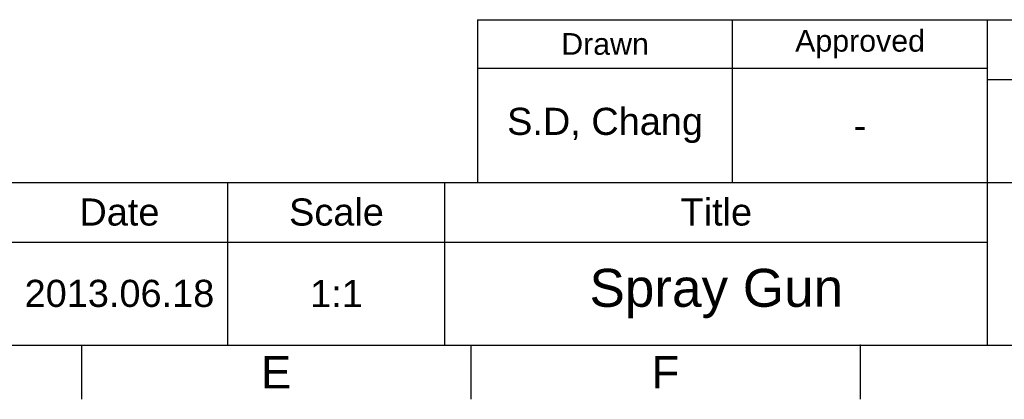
# Model space of a CAD drawing. Header units: millimetres. Extents: x 3504 to 4464, y 353 to 864.
# Tile 7 of 12: x 3647 to 3738, y 353 to 388. Entities that reach past the tile are written whole.
import ezdxf

# ---------------------------------------------------------------- set-up
doc = ezdxf.new("R2010")
doc.units = ezdxf.units.MM
doc.header["$LTSCALE"] = 0.1
doc.linetypes.add('CENTERX2', pattern=[101.6, 63.5, -12.7, 12.7, -12.7])
doc.layers.add('FORM', color=7, linetype='Continuous')
doc.layers.add('TEXT', color=2, linetype='Continuous')
doc.styles.get("Standard").update_dxf_attribs({"font": 'arial_0.ttf'})

msp = doc.modelspace()

# ---------------------------------------------------------------- linework, layer by layer
msp.add_line((3689.0006, 388.13239), (3689.0006, 373.13239))
at = {"layer": 'FORM'}
for p, q in [((3689.0006, 388.13239), (3796.0006, 388.13239)), ((3712.5006, 373.13239), (3712.5006, 388.13239)), ((3736.0006, 373.13239), (3736.0006, 388.13239)), ((3736.0006, 383.63239), (3689.0006, 383.63239)), ((3736.0006, 382.63239), (3796.0006, 382.63239)), ((3596.00674, 373.13239), (3796.0006, 373.13239)), ((3666.0006, 358.13239), (3666.0006, 373.13239)), ((3686.0006, 358.13239), (3686.0006, 373.13239)), ((3736.0006, 358.13239), (3736.0006, 373.13239)), ((3596.00674, 367.63239), (3736.0006, 367.63239)), ((3509.0006, 358.13239), (3796.0006, 358.13239)), ((3652.5006, 358.13239), (3652.5006, 353.13239)), ((3688.3756, 358.13239), (3688.3756, 353.13239)), ((3724.2506, 358.13239), (3724.2506, 353.13239))]:
    msp.add_line(p, q, dxfattribs=at)
msp.add_point((3724.2506, 358.13239), dxfattribs=at)
at = {"layer": 'TEXT'}
msp.add_point((3712.5006, 383.63239), dxfattribs=at)

# ---------------------------------------------------------------- texts
at = {"layer": 'FORM', "char_height": 3, "attachment_point": 5}
for s, insert in [('E', (3670.4381, 355.63239)), ('F', (3706.3131, 355.63239))]:
    msp.add_mtext_dynamic_manual_height_columns(s, width=5, gutter_width=12.5, heights=[0], dxfattribs=dict(at, insert=insert))
at = {"layer": 'TEXT', "attachment_point": 5}
for s, width, insert, char_height in [('Drawn', 23.5, (3700.7506, 385.88239), 2), ('Approved', 23.5, (3724.2506, 385.88239), 2), ('S.D, Chang', 23.5, (3700.7506, 378.38239), 2.5), ('-', 23.5, (3724.2506, 378.38239), 2.5), ('Date', 20, (3656.0006, 370.38239), 2.5), ('Scale', 20, (3676.0006, 370.38239), 2.5), ('Title', 50, (3711.0006, 370.38239), 2.5), ('2013.06.18', 20, (3656.0006, 362.88239), 2.5), ('1:1', 20, (3676.0006, 362.88239), 2.5)]:
    msp.add_mtext_dynamic_manual_height_columns(s, width=width, gutter_width=12.5, heights=[0], dxfattribs=dict(at, insert=insert, char_height=char_height))
at = {"layer": 'TEXT', "linetype": 'CENTERX2', "insert": (3711.0006, 362.88239), "char_height": 3.5, "attachment_point": 5}
msp.add_mtext_dynamic_manual_height_columns('Spray Gun', width=50, gutter_width=12.5, heights=[0], dxfattribs=at)

doc.saveas('drawing.dxf')
